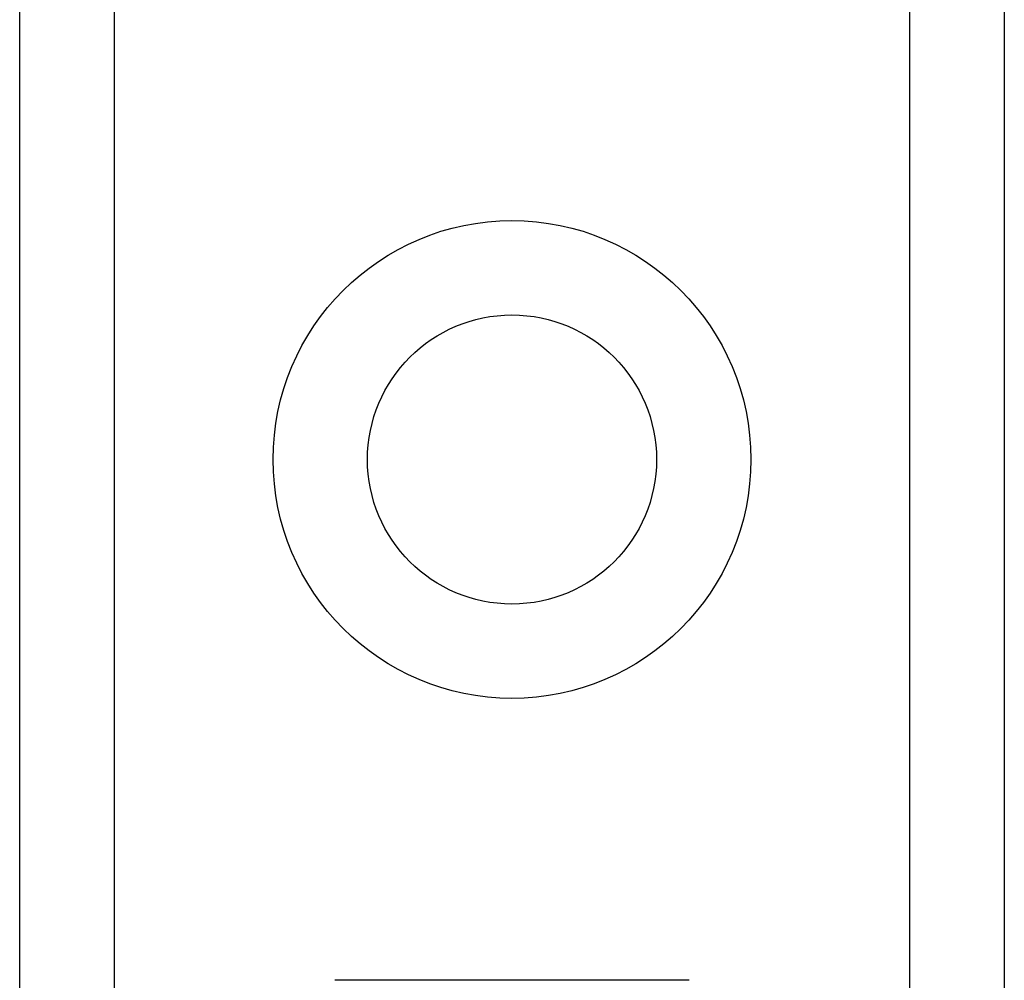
# Model space of a CAD drawing. Header units: inches. Extents: x 4 to 150, y 6 to 82.
# Tile 47 of 100: x 26.053 to 26.615, y 33.867 to 34.415. Entities that reach past the tile are written whole.
import ezdxf

# ---------------------------------------------------------------- set-up
doc = ezdxf.new("R2010")
doc.units = ezdxf.units.IN
doc.header["$MEASUREMENT"] = 0
doc.layers.add('Visible Edges(ANSI)', color=7, linetype='Continuous', lineweight=25)
doc.layers.add('Visible Tangent Edges(ANSI)', color=7, linetype='Continuous', lineweight=25)

msp = doc.modelspace()

# ---------------------------------------------------------------- linework, layer by layer
at = {"layer": 'Visible Edges(ANSI)'}
for p, q in [((26.05254, 14.11201), (26.05254, 53.23184)), ((26.61454, 53.23184), (26.61454, 14.11201)), ((26.43469, 33.86681), (26.23239, 33.86681))]:
    msp.add_line(p, q, dxfattribs=at)
msp.add_circle((26.33354, 34.16405), 0.0825, dxfattribs=at)
at = {"layer": 'Visible Tangent Edges(ANSI)'}
for p, q in [((26.10639, 53.23184), (26.10639, 14.11201)), ((26.56069, 14.11201), (26.56069, 53.23184))]:
    msp.add_line(p, q, dxfattribs=at)
msp.add_circle((26.33354, 34.16405), 0.13635, dxfattribs=at)

doc.saveas('drawing.dxf')
